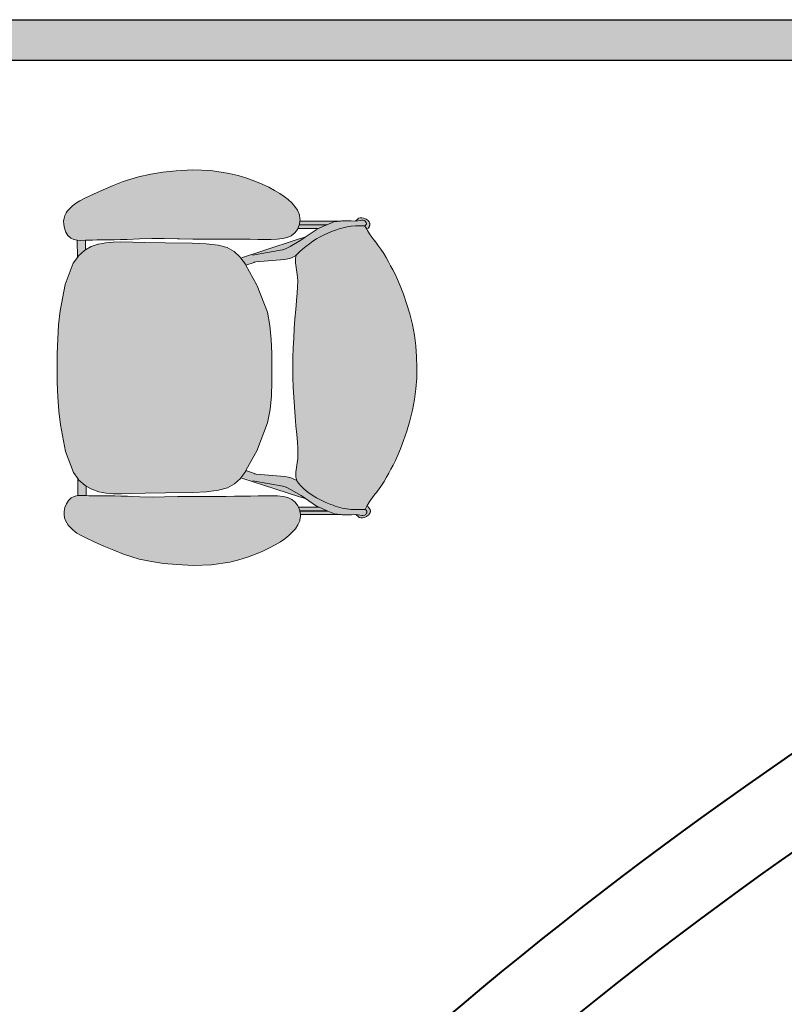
# Model space of a CAD drawing. Header units: millimetres. Extents: x 31882 to 271790, y -35693 to 24917.
# Tile 75 of 256: x 47780 to 49203, y 19249 to 21083. Entities that reach past the tile are written whole.
import ezdxf

# ---------------------------------------------------------------- set-up
doc = ezdxf.new("R2010")
doc.units = ezdxf.units.MM
doc.header["$MEASUREMENT"] = 0
doc.layers.add('0-MSC-MCP', color=3, linetype='Continuous')
doc.layers.add('03 Partition', color=7, linetype='Continuous', lineweight=25, true_color=0x2776bb)
for name, color, linetype, lineweight in [('08_Hatch', 140, 'Continuous', 9), ('Furniture', 14, 'Continuous', 9), ('WALL', 7, 'Continuous', 40)]:
    doc.layers.add(name, color=color, linetype=linetype, lineweight=lineweight)

# ---------------------------------------------------------------- blocks, each defined once
blk = doc.blocks.new('Chieftain Chair pl')
at = {"layer": 'Furniture'}
h = blk.add_hatch(color=255, dxfattribs=at)
h.dxf.hatch_style = 1
edge = h.paths.add_edge_path()
edge.add_spline(control_points=[(51.457, 17.242), (52.226, 18.008), (53.5, 19.747), (54.172, 21.948), (54.225, 23.28), (54.214, 23.58), (54.208, 23.763)], knot_values=[0, 0, 0, 0, 3.256951, 6.354725, 6.706975, 7.254861, 7.254861, 7.254861, 7.254861], degree=3, periodic=0)
edge.add_line((54.208, 23.761), (54.053, 23.851))
edge.add_line((54.053, 23.851), (53.883, 23.945))
edge.add_line((53.883, 23.945), (53.775, 24.004))
edge.add_line((53.775, 24.004), (53.461, 24.198))
edge.add_line((53.461, 24.198), (53.126, 24.443))
edge.add_line((53.126, 24.443), (52.764, 24.72))
edge.add_line((52.764, 24.72), (52.655, 24.8))
edge.add_line((52.655, 24.8), (52.377, 25.012))
edge.add_line((52.377, 25.012), (51.975, 25.3))
edge.add_line((51.975, 25.3), (51.577, 25.557))
edge.add_line((51.577, 25.557), (51.183, 25.79))
edge.add_line((51.183, 25.79), (50.792, 26.006))
edge.add_line((50.792, 26.006), (50.405, 26.215))
edge.add_line((50.405, 26.215), (50.02, 26.424))
edge.add_line((50.02, 26.424), (49.598, 26.641))
edge.add_line((49.598, 26.641), (49.098, 26.875))
edge.add_line((49.098, 26.875), (48.478, 27.135))
edge.add_line((48.478, 27.135), (47.697, 27.428))
edge.add_line((47.697, 27.428), (46.797, 27.732))
edge.add_line((46.797, 27.732), (45.816, 28.023))
edge.add_line((45.816, 28.023), (44.796, 28.276))
edge.add_line((44.796, 28.276), (43.777, 28.468))
edge.add_line((43.777, 28.468), (42.758, 28.602))
edge.add_line((42.758, 28.602), (41.74, 28.68))
edge.add_line((41.74, 28.68), (40.721, 28.705))
edge.add_line((40.721, 28.705), (39.703, 28.68))
edge.add_line((39.703, 28.68), (38.684, 28.602))
edge.add_line((38.684, 28.602), (37.665, 28.468))
edge.add_line((37.665, 28.468), (36.646, 28.276))
edge.add_line((36.646, 28.276), (35.626, 28.023))
edge.add_line((35.626, 28.023), (34.646, 27.732))
edge.add_line((34.646, 27.732), (33.745, 27.428))
edge.add_line((33.745, 27.428), (32.965, 27.135))
edge.add_line((32.965, 27.135), (32.345, 26.875))
edge.add_line((32.345, 26.875), (31.844, 26.641))
edge.add_line((31.844, 26.641), (31.422, 26.424))
edge.add_line((31.422, 26.424), (31.038, 26.215))
edge.add_line((31.038, 26.215), (30.65, 26.006))
edge.add_line((30.65, 26.006), (30.259, 25.79))
edge.add_line((30.259, 25.79), (29.865, 25.557))
edge.add_line((29.865, 25.557), (29.467, 25.3))
edge.add_line((29.467, 25.3), (29.065, 25.012))
edge.add_line((29.065, 25.012), (28.787, 24.8))
edge.add_line((28.787, 24.8), (28.678, 24.72))
edge.add_line((28.678, 24.72), (28.316, 24.443))
edge.add_line((28.316, 24.443), (27.981, 24.198))
edge.add_line((27.981, 24.198), (27.667, 24.004))
edge.add_line((27.667, 24.004), (27.508, 23.917))
edge.add_line((27.508, 23.917), (27.389, 23.851))
edge.add_line((27.389, 23.851), (27.202, 23.744))
edge.add_spline(control_points=[(27.202, 23.742), (27.191, 23.476), (27.168, 22.965), (27.191, 22.451), (27.219, 22.208)], knot_values=[0, 0, 0, 0, 0.799978, 1.535578, 1.535578, 1.535578, 1.535578], degree=3, periodic=0)
edge.add_spline(control_points=[(27.219, 22.208), (27.219, 22.208), (27.287, 21.617), (27.823, 19.804), (28.843, 18.037), (29.867, 17.276)], knot_values=[1.535578, 1.535578, 1.535578, 1.535578, 2.429825, 3.324073, 7.205889, 7.205889, 7.205889, 7.205889], degree=3, periodic=0)
edge.add_line((29.867, 17.276), (29.969, 17.247))
edge.add_line((29.969, 17.247), (29.97, 17.245))
edge.add_line((29.97, 17.245), (30.294, 17.153))
edge.add_line((30.294, 17.153), (30.744, 17.149))
edge.add_line((30.744, 17.149), (31.195, 17.215))
edge.add_line((31.195, 17.215), (31.64, 17.298))
edge.add_line((31.64, 17.298), (32.072, 17.346))
edge.add_line((32.072, 17.346), (32.525, 17.361))
edge.add_line((32.525, 17.361), (33.034, 17.348))
edge.add_line((33.034, 17.348), (33.62, 17.31))
edge.add_line((33.62, 17.31), (34.341, 17.251))
edge.add_line((34.341, 17.251), (34.357, 17.249))
edge.add_line((34.357, 17.249), (35.177, 17.176))
edge.add_line((35.177, 17.176), (36.062, 17.099))
edge.add_line((36.062, 17.099), (36.984, 17.028))
edge.add_line((36.984, 17.028), (37.912, 16.971))
edge.add_line((37.912, 16.971), (38.846, 16.929))
edge.add_line((38.846, 16.929), (39.795, 16.897))
edge.add_line((39.795, 16.897), (40.721, 16.885))
edge.add_line((40.721, 16.885), (41.647, 16.897))
edge.add_line((41.647, 16.897), (42.597, 16.929))
edge.add_line((42.597, 16.929), (43.53, 16.971))
edge.add_line((43.53, 16.971), (44.459, 17.028))
edge.add_line((44.459, 17.028), (45.38, 17.099))
edge.add_line((45.38, 17.099), (46.266, 17.176))
edge.add_line((46.266, 17.176), (47.085, 17.249))
edge.add_line((47.085, 17.249), (47.101, 17.251))
edge.add_line((47.101, 17.251), (47.822, 17.31))
edge.add_line((47.822, 17.31), (48.408, 17.348))
edge.add_line((48.408, 17.348), (48.917, 17.361))
edge.add_line((48.917, 17.361), (49.37, 17.346))
edge.add_line((49.37, 17.346), (49.802, 17.298))
edge.add_line((49.802, 17.298), (50.247, 17.215))
edge.add_line((50.247, 17.215), (50.698, 17.149))
edge.add_line((50.698, 17.149), (51.149, 17.153))
edge.add_line((51.149, 17.153), (51.394, 17.224))
edge.add_line((51.394, 17.224), (51.457, 17.242))
h.paths.add_polyline_path([(52.599, 7.334), (52.536, 8.639), (52.401, 9.787), (52.163, 10.654), (51.797, 11.322), (51.276, 11.87), (51.153, 11.959), (50.573, 12.381), (50.472, 12.436), (48.584, 13.482), (48.501, 13.512), (45.996, 14.467), (44.718, 14.715), (43.405, 14.843), (42.069, 14.888), (40.721, 14.891), (39.374, 14.888), (38.038, 14.843), (36.725, 14.715), (35.446, 14.467), (32.942, 13.512), (32.859, 13.482), (30.87, 12.381), (30.235, 11.92), (30.167, 11.87), (29.645, 11.322), (29.279, 10.654), (29.042, 9.787), (28.906, 8.639), (28.844, 7.334), (28.817, 4.75), (28.784, 2.808), (28.728, 0.54), (28.735, -0.214), (28.791, -0.918), (28.927, -1.613), (28.929, -1.623), (29.161, -2.289), (29.468, -2.827), (29.524, -2.924), (30.045, -3.503), (30.204, -3.618), (30.753, -4.013), (32.774, -4.782), (35.291, -5.261), (36.621, -5.409), (37.974, -5.504), (39.344, -5.555), (40.721, -5.57), (42.099, -5.555), (43.468, -5.504), (44.822, -5.409), (46.151, -5.261), (48.668, -4.782), (50.689, -4.013), (51.238, -3.618), (51.397, -3.503), (51.919, -2.924), (51.974, -2.827), (52.282, -2.289), (52.513, -1.623), (52.515, -1.613), (52.651, -0.918), (52.707, -0.214), (52.715, 0.54), (52.658, 2.808), (52.625, 4.75)])
h.paths.add_polyline_path([(28.503, 13.56), (28.513, 14.235), (28.512, 14.858), (28.493, 15.42), (28.436, 15.934), (28.335, 16.373), (28.16, 16.756), (27.892, 17.084), (27.551, 17.34), (27.41, 17.4), (27.158, 17.508), (27.078, 17.535), (27.044, 17.541), (26.707, 17.592), (26.643, 17.601), (26.539, 17.585), (26.528, 17.584), (26.215, 17.536), (26.122, 17.521), (25.73, 17.351), (25.366, 17.105), (25.037, 16.811), (24.711, 16.475), (24.412, 16.098), (24.126, 15.67), (23.84, 15.18), (23.542, 14.62), (23.24, 13.99), (22.947, 13.296), (22.671, 12.54), (22.422, 11.724), (22.209, 10.868), (21.929, 9.099), (21.878, 7.371), (21.964, 5.815), (22.089, 4.526), (22.257, 3.382), (22.509, 2.209), (22.979, 0.744), (23.343, -0.184), (23.752, -1.158), (24.16, -2.078), (24.521, -2.847), (24.788, -3.367), (24.987, -3.701), (25.142, -3.914), (25.28, -4.067), (25.424, -4.225), (25.586, -4.387), (25.759, -4.535), (25.955, -4.669), (26.188, -4.789), (26.448, -4.878), (26.74, -4.924), (27.062, -4.915), (27.417, -4.838), (27.769, -4.7), (28.085, -4.506), (28.332, -4.262), (28.345, -4.246), (28.49, -3.959), (28.558, -3.639), (28.558, -3.618), (28.573, -3.294), (28.559, -2.827), (28.551, -2.565), (28.541, -2.174), (28.542, -2.172), (28.535, -1.745), (28.528, -1.265), (28.523, -0.718), (28.516, -0.124), (28.505, 0.494), (28.487, 1.116), (28.432, 2.308), (28.398, 3.467), (28.415, 4.643), (28.443, 5.923), (28.444, 6.124), (28.461, 7.375), (28.466, 8.937), (28.465, 10.531), (28.467, 11.32), (28.474, 12.093), (28.488, 12.843)])
edge = h.paths.add_edge_path()
edge.add_spline(control_points=[(29.867, 17.276), (28.843, 18.037), (27.823, 19.804), (27.287, 21.617), (27.219, 22.208), (27.219, 22.208)], knot_values=[1.535578, 1.535578, 1.535578, 1.535578, 5.417395, 6.311642, 7.205889, 7.205889, 7.205889, 7.205889], degree=3, periodic=0)
edge.add_spline(control_points=[(27.219, 22.208), (27.191, 22.451), (27.168, 22.965), (27.191, 23.476), (27.202, 23.742)], knot_values=[0, 0, 0, 0, 0.7356, 1.535578, 1.535578, 1.535578, 1.535578], degree=3, periodic=0)
edge.add_line((27.202, 23.742), (27.201, 23.744))
edge.add_line((27.201, 23.744), (27.158, 23.802))
edge.add_line((27.158, 23.802), (27.144, 23.811))
edge.add_line((27.144, 23.811), (27.014, 23.9))
edge.add_line((27.014, 23.9), (26.991, 23.913))
edge.add_line((26.991, 23.913), (26.967, 23.922))
edge.add_line((26.967, 23.922), (26.939, 23.924))
edge.add_line((26.939, 23.924), (26.912, 23.922))
edge.add_line((26.912, 23.922), (26.888, 23.913))
edge.add_line((26.888, 23.913), (26.865, 23.9))
edge.add_line((26.865, 23.9), (26.839, 23.882))
edge.add_line((26.839, 23.882), (26.721, 23.802))
edge.add_line((26.721, 23.802), (26.645, 23.699))
edge.add_line((26.645, 23.699), (26.604, 23.571))
edge.add_line((26.604, 23.571), (26.604, 23.436))
edge.add_line((26.604, 23.436), (26.706, 22.868))
edge.add_line((26.706, 22.868), (26.695, 22.464))
edge.add_line((26.695, 22.464), (26.695, 22.32))
edge.add_line((26.695, 22.32), (26.694, 21.727))
edge.add_line((26.694, 21.727), (26.694, 21.571))
edge.add_line((26.694, 21.571), (26.707, 21.471))
edge.add_line((26.707, 21.471), (26.789, 20.814))
edge.add_line((26.789, 20.814), (26.835, 20.656))
edge.add_line((26.835, 20.656), (27.044, 20.186))
edge.add_line((27.044, 20.186), (27.073, 20.122))
edge.add_line((27.073, 20.122), (27.41, 19.363))
edge.add_line((27.41, 19.363), (27.519, 19.118))
edge.add_line((27.519, 19.118), (28.239, 18.067))
edge.add_line((28.239, 18.067), (28.403, 17.495))
edge.add_line((28.403, 17.495), (29.513, 14.064))
edge.add_line((29.513, 14.064), (30.169, 12.099))
edge.add_line((30.169, 12.099), (30.235, 11.92))
edge.add_line((30.235, 11.92), (30.87, 12.381))
edge.add_line((30.87, 12.381), (30.912, 12.404))
edge.add_line((30.912, 12.404), (30.63, 13.233))
edge.add_line((30.63, 13.233), (30.581, 13.376))
edge.add_line((30.581, 13.376), (30.581, 13.384))
edge.add_line((30.581, 13.384), (30.347, 16.108))
edge.add_line((30.347, 16.108), (30.246, 16.591))
edge.add_line((30.246, 16.591), (30.188, 16.782))
edge.add_line((30.188, 16.782), (29.97, 17.245))
edge.add_line((29.97, 17.245), (29.968, 17.247))
edge.add_line((29.968, 17.247), (29.867, 17.276))
h.paths.add_polyline_path([(27.41, 19.363), (27.073, 20.122), (27.073, 17.537), (27.158, 17.508), (27.41, 17.4)], flags=17)
h.paths.add_polyline_path([(27.044, 20.186), (26.835, 20.656), (26.789, 20.814), (26.707, 21.471), (26.707, 17.592), (27.044, 17.541)], flags=17)
h.paths.add_polyline_path([(27.395, 24.067), (27.361, 24.102), (27.328, 24.131), (27.296, 24.155), (27.266, 24.175), (27.237, 24.191), (27.209, 24.205), (27.181, 24.217), (27.155, 24.227), (27.129, 24.234), (27.103, 24.24), (27.078, 24.244), (27.053, 24.246), (27.028, 24.247), (27.004, 24.246), (26.979, 24.244), (26.954, 24.24), (26.928, 24.234), (26.902, 24.227), (26.875, 24.217), (26.848, 24.205), (26.82, 24.191), (26.791, 24.175), (26.76, 24.154), (26.728, 24.129), (26.693, 24.098), (26.656, 24.059), (26.616, 24.011), (26.574, 23.953), (26.527, 23.883), (26.44, 23.64), (26.385, 23.49), (26.385, 23.33), (26.44, 23.18), (26.543, 23.057), (26.656, 22.923), (26.702, 22.888), (26.604, 23.436), (26.604, 23.571), (26.645, 23.699), (26.721, 23.802), (26.839, 23.882), (26.878, 23.91), (26.912, 23.922), (26.939, 23.924), (26.967, 23.922), (26.991, 23.913), (27.014, 23.9), (27.144, 23.811), (27.158, 23.802), (27.201, 23.744), (27.389, 23.851), (27.508, 23.917), (27.469, 23.975), (27.431, 24.025)])
h.paths.add_polyline_path([(59.513, 9.099), (59.233, 10.868), (59.021, 11.724), (58.772, 12.54), (58.496, 13.296), (58.202, 13.99), (57.901, 14.62), (57.602, 15.18), (57.317, 15.67), (57.03, 16.098), (56.731, 16.475), (56.405, 16.811), (56.077, 17.105), (55.713, 17.351), (55.32, 17.521), (55.228, 17.536), (54.915, 17.584), (54.799, 17.601), (54.667, 17.581), (54.368, 17.536), (54.284, 17.508), (53.891, 17.34), (53.55, 17.084), (53.283, 16.756), (53.108, 16.373), (53.006, 15.934), (52.949, 15.42), (52.93, 14.858), (52.929, 14.235), (52.939, 13.56), (52.954, 12.843), (52.968, 12.093), (52.975, 11.32), (52.977, 10.531), (52.976, 8.937), (52.981, 7.375), (52.998, 6.124), (52.999, 5.923), (53.028, 4.643), (53.045, 3.467), (53.011, 2.308), (52.955, 1.116), (52.938, 0.494), (52.927, -0.124), (52.92, -0.718), (52.914, -1.265), (52.908, -1.745), (52.9, -2.172), (52.902, -2.174), (52.891, -2.565), (52.883, -2.827), (52.87, -3.294), (52.885, -3.639), (52.952, -3.959), (53.098, -4.246), (53.111, -4.262), (53.357, -4.506), (53.673, -4.7), (54.026, -4.838), (54.38, -4.915), (54.703, -4.924), (54.994, -4.878), (55.254, -4.789), (55.487, -4.669), (55.683, -4.535), (55.856, -4.387), (56.018, -4.225), (56.163, -4.067), (56.3, -3.914), (56.456, -3.701), (56.655, -3.367), (56.922, -2.847), (57.283, -2.078), (57.691, -1.158), (58.1, -0.184), (58.463, 0.744), (58.933, 2.209), (59.185, 3.382), (59.354, 4.526), (59.478, 5.815), (59.564, 7.371)])
h.paths.add_polyline_path([(52.87, -3.294), (52.883, -2.827), (51.974, -2.827), (51.919, -2.924), (51.397, -3.503), (51.238, -3.618), (52.884, -3.618)])
h.paths.add_polyline_path([(29.524, -2.924), (29.468, -2.827), (28.559, -2.827), (28.573, -3.294), (28.558, -3.618), (30.204, -3.618), (30.045, -3.503)])
edge = h.paths.add_edge_path()
edge.add_line((53.854, 19.118), (53.963, 19.363))
edge.add_line((53.963, 19.363), (54.301, 20.122))
edge.add_line((54.301, 20.122), (54.329, 20.186))
edge.add_line((54.329, 20.186), (54.539, 20.656))
edge.add_line((54.539, 20.656), (54.585, 20.814))
edge.add_line((54.585, 20.814), (54.667, 21.471))
edge.add_line((54.667, 21.471), (54.679, 21.571))
edge.add_line((54.679, 21.571), (54.679, 21.727))
edge.add_line((54.679, 21.727), (54.678, 22.32))
edge.add_line((54.678, 22.32), (54.678, 22.464))
edge.add_line((54.678, 22.464), (54.667, 22.885))
edge.add_line((54.667, 22.885), (54.671, 22.888))
edge.add_line((54.671, 22.888), (54.728, 23.308))
edge.add_line((54.728, 23.308), (54.769, 23.436))
edge.add_line((54.769, 23.436), (54.769, 23.571))
edge.add_line((54.769, 23.571), (54.729, 23.699))
edge.add_line((54.729, 23.699), (54.653, 23.802))
edge.add_line((54.653, 23.802), (54.558, 23.866))
edge.add_line((54.558, 23.866), (54.541, 23.877))
edge.add_line((54.541, 23.877), (54.527, 23.887))
edge.add_line((54.527, 23.887), (54.516, 23.894))
edge.add_line((54.516, 23.894), (54.508, 23.9))
edge.add_line((54.508, 23.9), (54.501, 23.904))
edge.add_line((54.501, 23.904), (54.495, 23.907))
edge.add_line((54.495, 23.907), (54.491, 23.91))
edge.add_line((54.491, 23.91), (54.487, 23.912))
edge.add_line((54.487, 23.912), (54.483, 23.913))
edge.add_line((54.483, 23.913), (54.48, 23.915))
edge.add_line((54.48, 23.915), (54.476, 23.916))
edge.add_line((54.476, 23.916), (54.473, 23.917))
edge.add_line((54.473, 23.917), (54.47, 23.918))
edge.add_line((54.47, 23.918), (54.467, 23.919))
edge.add_line((54.467, 23.919), (54.464, 23.92))
edge.add_line((54.464, 23.92), (54.46, 23.921))
edge.add_line((54.46, 23.921), (54.457, 23.921))
edge.add_line((54.457, 23.921), (54.454, 23.922))
edge.add_line((54.454, 23.922), (54.451, 23.922))
edge.add_line((54.451, 23.922), (54.447, 23.923))
edge.add_line((54.447, 23.923), (54.444, 23.923))
edge.add_line((54.444, 23.923), (54.441, 23.923))
edge.add_line((54.441, 23.923), (54.437, 23.923))
edge.add_line((54.437, 23.923), (54.434, 23.923))
edge.add_line((54.434, 23.923), (54.43, 23.923))
edge.add_line((54.43, 23.923), (54.427, 23.923))
edge.add_line((54.427, 23.923), (54.424, 23.923))
edge.add_line((54.424, 23.923), (54.42, 23.923))
edge.add_line((54.42, 23.923), (54.417, 23.922))
edge.add_line((54.417, 23.922), (54.414, 23.922))
edge.add_line((54.414, 23.922), (54.41, 23.921))
edge.add_line((54.41, 23.921), (54.407, 23.921))
edge.add_line((54.407, 23.921), (54.404, 23.92))
edge.add_line((54.404, 23.92), (54.401, 23.919))
edge.add_line((54.401, 23.919), (54.398, 23.918))
edge.add_line((54.398, 23.918), (54.395, 23.917))
edge.add_line((54.395, 23.917), (54.391, 23.916))
edge.add_line((54.391, 23.916), (54.388, 23.915))
edge.add_line((54.388, 23.915), (54.385, 23.913))
edge.add_line((54.385, 23.913), (54.381, 23.912))
edge.add_line((54.381, 23.912), (54.377, 23.91))
edge.add_line((54.377, 23.91), (54.373, 23.907))
edge.add_line((54.373, 23.907), (54.367, 23.904))
edge.add_line((54.367, 23.904), (54.361, 23.9))
edge.add_line((54.361, 23.9), (54.353, 23.895))
edge.add_line((54.353, 23.895), (54.344, 23.889))
edge.add_line((54.344, 23.889), (54.332, 23.88))
edge.add_line((54.332, 23.88), (54.317, 23.87))
edge.add_line((54.317, 23.87), (54.229, 23.812))
edge.add_line((54.229, 23.812), (54.215, 23.802))
edge.add_line((54.215, 23.802), (54.192, 23.77))
edge.add_line((54.192, 23.77), (54.208, 23.763))
edge.add_spline(control_points=[(54.208, 23.763), (54.214, 23.58), (54.225, 23.28), (54.172, 21.948), (53.5, 19.747), (52.226, 18.008), (51.457, 17.242)], knot_values=[0, 0, 0, 0, 0.547886, 0.900137, 3.99791, 7.254861, 7.254861, 7.254861, 7.254861], degree=3, periodic=0)
edge.add_spline(control_points=[(51.457, 17.242), (51.423, 17.208), (51.389, 17.175), (51.355, 17.142)], knot_values=[7.254861, 7.254861, 7.254861, 7.254861, 7.397388, 7.397388, 7.397388, 7.397388], degree=3, periodic=0)
edge.add_line((51.355, 17.142), (51.185, 16.782))
edge.add_line((51.185, 16.782), (51.127, 16.591))
edge.add_line((51.127, 16.591), (51.026, 16.108))
edge.add_line((51.026, 16.108), (50.793, 13.384))
edge.add_line((50.793, 13.384), (50.792, 13.376))
edge.add_line((50.792, 13.376), (50.744, 13.233))
edge.add_line((50.744, 13.233), (50.472, 12.436))
edge.add_line((50.472, 12.436), (50.573, 12.381))
edge.add_line((50.573, 12.381), (51.153, 11.959))
edge.add_line((51.153, 11.959), (51.204, 12.099))
edge.add_line((51.204, 12.099), (51.861, 14.064))
edge.add_line((51.861, 14.064), (52.97, 17.495))
edge.add_line((52.97, 17.495), (53.134, 18.067))
edge.add_line((53.134, 18.067), (53.854, 19.118))
h.paths.add_polyline_path([(54.301, 20.122), (53.963, 19.363), (53.963, 17.371), (54.301, 17.515)], flags=17)
h.paths.add_polyline_path([(54.667, 21.471), (54.585, 20.814), (54.539, 20.656), (54.329, 20.186), (54.329, 17.523), (54.368, 17.536), (54.667, 17.581)], flags=17)
h = blk.add_hatch(color=255, dxfattribs=at)
h.dxf.hatch_style = 1
h.paths.add_polyline_path([(54.533, 23.883), (54.558, 23.866), (54.653, 23.802), (54.729, 23.699), (54.769, 23.571), (54.769, 23.436), (54.728, 23.308), (54.671, 22.888), (54.717, 22.923), (54.831, 23.057), (54.934, 23.18), (54.988, 23.33), (54.988, 23.49), (54.934, 23.64), (54.846, 23.883), (54.717, 24.085), (54.655, 24.129), (54.599, 24.165), (54.549, 24.192), (54.503, 24.212), (54.46, 24.225), (54.42, 24.234), (54.382, 24.238), (54.345, 24.239), (54.308, 24.238), (54.27, 24.234), (54.23, 24.225), (54.187, 24.212), (54.141, 24.192), (54.09, 24.165), (54.035, 24.129), (53.973, 24.085), (53.883, 23.945), (54.053, 23.851), (54.192, 23.77), (54.215, 23.802), (54.229, 23.812), (54.317, 23.87), (54.345, 23.89), (54.372, 23.907), (54.396, 23.918), (54.42, 23.923), (54.446, 23.924), (54.47, 23.919), (54.492, 23.909), (54.511, 23.898)])
for p, q in [((35.626, 28.023), (36.646, 28.276)), ((36.646, 28.276), (37.665, 28.468)), ((37.665, 28.468), (38.684, 28.602)), ((38.684, 28.602), (39.703, 28.68)), ((39.703, 28.68), (40.721, 28.705)), ((40.721, 28.705), (41.74, 28.68)), ((41.74, 28.68), (42.758, 28.602)), ((42.758, 28.602), (43.777, 28.468)), ((43.777, 28.468), (44.796, 28.276)), ((44.796, 28.276), (45.816, 28.023)), ((32.965, 27.135), (33.745, 27.428)), ((33.745, 27.428), (34.646, 27.732)), ((34.646, 27.732), (35.626, 28.023)), ((45.816, 28.023), (46.797, 27.732)), ((46.797, 27.732), (47.697, 27.428)), ((47.697, 27.428), (48.478, 27.135)), ((31.038, 26.215), (31.422, 26.424)), ((31.422, 26.424), (31.844, 26.641)), ((31.844, 26.641), (32.345, 26.875)), ((32.345, 26.875), (32.965, 27.135)), ((48.478, 27.135), (49.098, 26.875)), ((49.098, 26.875), (49.598, 26.641)), ((49.598, 26.641), (50.02, 26.424)), ((50.02, 26.424), (50.405, 26.215)), ((29.467, 25.3), (29.865, 25.557)), ((29.865, 25.557), (30.259, 25.79)), ((30.259, 25.79), (30.65, 26.006)), ((30.65, 26.006), (31.038, 26.215)), ((50.405, 26.215), (50.792, 26.006)), ((50.792, 26.006), (51.183, 25.79)), ((51.183, 25.79), (51.577, 25.557)), ((51.577, 25.557), (51.975, 25.3)), ((27.981, 24.198), (28.316, 24.443)), ((28.316, 24.443), (28.678, 24.72)), ((28.674, 24.714), (28.787, 24.8)), ((28.678, 24.72), (28.787, 24.8)), ((28.787, 24.8), (29.065, 25.012)), ((29.065, 25.012), (29.467, 25.3)), ((51.975, 25.3), (52.377, 25.012)), ((52.377, 25.012), (52.655, 24.8)), ((52.655, 24.8), (52.764, 24.72)), ((52.655, 24.8), (52.768, 24.714)), ((52.764, 24.72), (53.126, 24.443)), ((53.126, 24.443), (53.461, 24.198)), ((26.385, 23.49), (26.44, 23.64)), ((26.385, 23.33), (26.385, 23.49)), ((26.527, 23.883), (26.44, 23.64)), ((26.645, 23.699), (26.604, 23.571)), ((26.604, 23.571), (26.604, 23.436)), ((26.721, 23.802), (26.645, 23.699)), ((26.839, 23.882), (26.721, 23.802)), ((26.839, 23.882), (26.865, 23.9)), ((26.888, 23.913), (26.865, 23.9)), ((26.888, 23.913), (26.912, 23.922)), ((26.912, 23.922), (26.939, 23.924)), ((26.939, 23.924), (26.967, 23.922)), ((26.967, 23.922), (26.991, 23.913)), ((26.991, 23.913), (27.014, 23.9)), ((27.144, 23.811), (27.014, 23.9)), ((27.158, 23.802), (27.144, 23.811)), ((27.158, 23.802), (27.201, 23.744)), ((27.201, 23.744), (27.389, 23.851)), ((27.201, 23.744), (27.202, 23.742)), ((27.389, 23.851), (27.508, 23.917)), ((27.508, 23.917), (27.667, 24.004)), ((27.667, 24.004), (27.981, 24.198)), ((53.461, 24.198), (53.775, 24.004)), ((53.775, 24.004), (53.883, 23.945)), ((53.973, 24.085), (53.883, 23.945)), ((53.883, 23.945), (54.053, 23.851)), ((54.053, 23.851), (54.192, 23.77)), ((54.192, 23.77), (54.215, 23.802)), ((54.192, 23.77), (54.208, 23.763)), ((54.229, 23.812), (54.215, 23.802)), ((54.317, 23.87), (54.229, 23.812)), ((54.653, 23.802), (54.558, 23.866)), ((54.729, 23.699), (54.653, 23.802)), ((54.846, 23.883), (54.717, 24.085)), ((54.769, 23.571), (54.729, 23.699)), ((54.769, 23.436), (54.769, 23.571)), ((54.934, 23.64), (54.846, 23.883)), ((54.934, 23.64), (54.988, 23.49)), ((54.988, 23.49), (54.988, 23.33)), ((26.44, 23.18), (26.385, 23.33)), ((26.543, 23.057), (26.44, 23.18)), ((26.656, 22.923), (26.543, 23.057)), ((26.604, 23.436), (26.702, 22.888)), ((26.656, 22.923), (26.702, 22.888)), ((26.695, 22.464), (26.706, 22.863)), ((26.706, 22.863), (26.702, 22.888)), ((54.668, 22.863), (54.671, 22.888)), ((54.668, 22.863), (54.678, 22.464)), ((54.728, 23.308), (54.671, 22.888)), ((54.671, 22.888), (54.717, 22.923)), ((54.831, 23.057), (54.717, 22.923)), ((54.728, 23.308), (54.769, 23.436)), ((54.934, 23.18), (54.831, 23.057)), ((54.988, 23.33), (54.934, 23.18)), ((26.694, 21.727), (26.695, 22.32)), ((26.694, 21.571), (26.694, 21.727)), ((26.695, 22.32), (26.695, 22.464)), ((27.219, 22.208), (27.218, 22.213)), ((54.678, 22.464), (54.678, 22.32)), ((54.679, 21.727), (54.678, 22.32)), ((54.679, 21.727), (54.679, 21.571)), ((26.707, 21.471), (26.694, 21.571)), ((26.789, 20.814), (26.707, 21.471)), ((26.707, 17.592), (26.707, 21.471)), ((26.835, 20.656), (26.789, 20.814)), ((27.044, 20.186), (26.835, 20.656)), ((54.539, 20.656), (54.329, 20.186)), ((54.585, 20.814), (54.539, 20.656)), ((54.667, 21.471), (54.585, 20.814)), ((54.679, 21.571), (54.667, 21.471)), ((54.667, 21.471), (54.667, 17.581)), ((27.044, 17.541), (27.044, 20.186)), ((27.073, 20.122), (27.044, 20.186)), ((27.073, 20.122), (27.073, 17.536)), ((27.41, 19.363), (27.073, 20.122)), ((54.301, 20.122), (53.963, 19.363)), ((54.329, 20.186), (54.301, 20.122)), ((54.301, 17.513), (54.301, 20.122)), ((54.329, 20.186), (54.329, 17.523)), ((27.519, 19.118), (27.41, 19.363)), ((27.41, 19.363), (27.41, 17.4)), ((28.239, 18.067), (27.519, 19.118)), ((53.854, 19.118), (53.134, 18.067)), ((53.963, 19.363), (53.854, 19.118)), ((53.963, 19.363), (53.963, 17.371)), ((28.239, 18.067), (28.403, 17.495)), ((28.518, 17.66), (28.239, 18.067)), ((53.134, 18.067), (52.856, 17.66)), ((52.97, 17.495), (53.134, 18.067)), ((25.037, 16.811), (25.366, 17.105)), ((25.366, 17.105), (25.73, 17.351)), ((26.122, 17.521), (25.73, 17.351)), ((26.215, 17.536), (26.122, 17.521)), ((26.215, 17.536), (26.528, 17.584)), ((26.539, 17.585), (26.528, 17.584)), ((26.643, 17.601), (26.539, 17.585)), ((26.643, 17.601), (26.707, 17.592)), ((26.707, 17.592), (27.044, 17.541)), ((27.044, 17.541), (27.073, 17.536)), ((27.073, 17.536), (27.074, 17.536)), ((27.074, 17.536), (27.158, 17.508)), ((27.158, 17.508), (27.41, 17.4)), ((27.41, 17.4), (27.551, 17.34)), ((27.551, 17.34), (27.892, 17.084)), ((27.892, 17.084), (28.16, 16.756)), ((28.403, 17.495), (29.513, 14.064)), ((29.118, 16.658), (28.518, 17.66)), ((29.867, 17.276), (29.968, 17.247)), ((29.97, 17.245), (29.968, 17.247)), ((29.97, 17.245), (30.188, 16.782)), ((29.97, 17.245), (30.294, 17.153)), ((30.294, 17.153), (30.744, 17.149)), ((30.744, 17.149), (31.195, 17.215)), ((31.195, 17.215), (31.64, 17.298)), ((31.64, 17.298), (32.072, 17.346)), ((32.072, 17.346), (32.525, 17.361)), ((32.525, 17.361), (33.034, 17.348)), ((33.62, 17.31), (33.034, 17.348)), ((33.62, 17.31), (34.341, 17.251)), ((34.341, 17.251), (34.357, 17.249)), ((34.357, 17.249), (35.177, 17.176)), ((35.177, 17.176), (36.062, 17.099)), ((36.062, 17.099), (36.984, 17.028)), ((36.984, 17.028), (37.912, 16.971)), ((37.912, 16.971), (38.846, 16.929)), ((39.795, 16.897), (38.846, 16.929)), ((39.795, 16.897), (40.721, 16.885)), ((40.721, 16.885), (41.647, 16.897)), ((41.647, 16.897), (42.597, 16.929)), ((42.597, 16.929), (43.53, 16.971)), ((43.53, 16.971), (44.459, 17.028)), ((44.459, 17.028), (45.38, 17.099)), ((45.38, 17.099), (46.266, 17.176)), ((46.266, 17.176), (47.085, 17.249)), ((47.085, 17.249), (47.101, 17.251)), ((47.101, 17.251), (47.822, 17.31)), ((47.822, 17.31), (48.408, 17.348)), ((48.408, 17.348), (48.917, 17.361)), ((48.917, 17.361), (49.37, 17.346)), ((49.37, 17.346), (49.802, 17.298)), ((49.802, 17.298), (50.247, 17.215)), ((50.247, 17.215), (50.698, 17.149)), ((50.698, 17.149), (51.149, 17.153)), ((51.149, 17.153), (51.394, 17.224)), ((51.185, 16.782), (51.394, 17.224)), ((51.394, 17.224), (51.457, 17.242)), ((51.861, 14.064), (52.97, 17.495)), ((52.856, 17.66), (52.255, 16.658)), ((53.283, 16.756), (53.55, 17.084)), ((53.55, 17.084), (53.891, 17.34)), ((53.891, 17.34), (53.963, 17.371)), ((53.963, 17.371), (54.284, 17.508)), ((54.284, 17.508), (54.301, 17.513)), ((54.301, 17.513), (54.329, 17.523)), ((54.329, 17.523), (54.368, 17.536)), ((54.368, 17.536), (54.667, 17.581)), ((54.667, 17.581), (54.799, 17.601)), ((54.903, 17.585), (54.799, 17.601)), ((54.903, 17.585), (54.915, 17.584)), ((54.915, 17.584), (55.228, 17.536)), ((55.32, 17.521), (55.228, 17.536)), ((55.713, 17.351), (55.32, 17.521)), ((55.713, 17.351), (56.077, 17.105)), ((56.405, 16.811), (56.077, 17.105)), ((24.126, 15.67), (24.412, 16.098)), ((24.412, 16.098), (24.711, 16.475)), ((24.711, 16.475), (25.037, 16.811)), ((28.16, 16.756), (28.335, 16.373)), ((28.335, 16.373), (28.436, 15.934)), ((29.118, 16.658), (29.336, 16.217)), ((29.336, 16.217), (29.422, 15.916)), ((29.336, 16.217), (29.345, 16.199)), ((30.246, 16.591), (30.188, 16.782)), ((30.246, 16.591), (30.347, 16.108)), ((30.347, 16.108), (30.581, 13.384)), ((50.793, 13.384), (51.026, 16.108)), ((51.026, 16.108), (51.127, 16.591)), ((51.185, 16.782), (51.127, 16.591)), ((51.952, 15.916), (52.038, 16.217)), ((52.029, 16.199), (52.038, 16.217)), ((52.038, 16.217), (52.255, 16.658)), ((53.006, 15.934), (53.108, 16.373)), ((53.108, 16.373), (53.283, 16.756)), ((56.405, 16.811), (56.731, 16.475)), ((56.731, 16.475), (57.03, 16.098)), ((57.03, 16.098), (57.317, 15.67)), ((23.542, 14.62), (23.84, 15.18)), ((23.84, 15.18), (24.126, 15.67)), ((28.493, 15.42), (28.436, 15.934)), ((28.493, 15.42), (28.512, 14.858)), ((29.422, 15.916), (29.948, 13.067)), ((51.425, 13.067), (51.952, 15.916)), ((52.93, 14.858), (52.949, 15.42)), ((52.949, 15.42), (53.006, 15.934)), ((57.317, 15.67), (57.602, 15.18)), ((57.602, 15.18), (57.901, 14.62)), ((23.24, 13.99), (23.542, 14.62)), ((28.513, 14.235), (28.503, 13.56)), ((28.512, 14.858), (28.513, 14.235)), ((32.942, 13.512), (35.446, 14.467)), ((35.446, 14.467), (36.725, 14.715)), ((36.725, 14.715), (38.038, 14.843)), ((38.038, 14.843), (39.374, 14.888)), ((39.374, 14.888), (40.721, 14.891)), ((40.721, 14.891), (42.069, 14.888)), ((42.069, 14.888), (43.405, 14.843)), ((43.405, 14.843), (44.718, 14.715)), ((44.718, 14.715), (45.996, 14.467)), ((48.501, 13.512), (45.996, 14.467)), ((52.929, 14.235), (52.93, 14.858)), ((52.939, 13.56), (52.929, 14.235)), ((57.901, 14.62), (58.202, 13.99)), ((22.671, 12.54), (22.947, 13.296)), ((22.947, 13.296), (23.24, 13.99)), ((28.503, 13.56), (28.488, 12.843)), ((29.513, 14.064), (30.169, 12.099)), ((30.63, 13.233), (30.581, 13.384)), ((30.581, 13.384), (30.581, 13.376)), ((30.581, 13.376), (30.63, 13.233)), ((30.581, 13.376), (30.597, 13.199)), ((30.597, 13.188), (30.597, 13.199)), ((30.63, 13.233), (30.912, 12.404)), ((32.859, 13.482), (30.912, 12.404)), ((32.942, 13.512), (32.859, 13.482)), ((48.584, 13.482), (48.501, 13.512)), ((50.472, 12.436), (48.584, 13.482)), ((50.472, 12.436), (50.744, 13.233)), ((50.793, 13.384), (50.744, 13.233)), ((50.744, 13.233), (50.792, 13.376)), ((50.776, 13.199), (50.792, 13.376)), ((50.776, 13.188), (50.776, 13.199)), ((50.792, 13.376), (50.793, 13.384)), ((51.861, 14.064), (51.204, 12.099)), ((52.954, 12.843), (52.939, 13.56)), ((58.202, 13.99), (58.496, 13.296)), ((58.496, 13.296), (58.772, 12.54)), ((22.422, 11.724), (22.671, 12.54)), ((28.488, 12.843), (28.474, 12.093)), ((30.87, 12.381), (30.235, 11.92)), ((30.912, 12.404), (30.87, 12.381)), ((50.573, 12.381), (50.472, 12.436)), ((51.153, 11.959), (50.573, 12.381)), ((52.968, 12.093), (52.954, 12.843)), ((58.772, 12.54), (59.021, 11.724)), ((22.209, 10.868), (22.422, 11.724)), ((28.467, 11.32), (28.465, 10.531)), ((28.474, 12.093), (28.467, 11.32)), ((29.645, 11.322), (29.279, 10.654)), ((30.167, 11.87), (29.645, 11.322)), ((30.235, 11.92), (30.167, 11.87)), ((30.235, 11.92), (30.169, 12.099)), ((51.153, 11.959), (51.204, 12.099)), ((51.276, 11.87), (51.153, 11.959)), ((51.797, 11.322), (51.276, 11.87)), ((52.163, 10.654), (51.797, 11.322)), ((52.975, 11.32), (52.968, 12.093)), ((52.977, 10.531), (52.975, 11.32)), ((59.021, 11.724), (59.233, 10.868)), ((21.929, 9.099), (22.209, 10.868)), ((28.465, 10.531), (28.466, 8.937)), ((29.279, 10.654), (29.042, 9.787)), ((52.401, 9.787), (52.163, 10.654)), ((52.976, 8.937), (52.977, 10.531)), ((59.233, 10.868), (59.513, 9.099)), ((29.042, 9.787), (28.906, 8.639)), ((52.536, 8.639), (52.401, 9.787)), ((21.878, 7.371), (21.929, 9.099)), ((28.466, 8.937), (28.461, 7.375)), ((28.906, 8.639), (28.844, 7.334)), ((52.599, 7.334), (52.536, 8.639)), ((52.981, 7.375), (52.976, 8.937)), ((59.513, 9.099), (59.564, 7.371)), ((21.964, 5.815), (21.878, 7.371)), ((28.461, 7.375), (28.444, 6.124)), ((28.844, 7.334), (28.817, 4.75)), ((52.599, 7.334), (52.625, 4.75)), ((52.998, 6.124), (52.981, 7.375)), ((59.564, 7.371), (59.478, 5.815)), ((22.089, 4.526), (21.964, 5.815)), ((28.443, 5.923), (28.415, 4.643)), ((28.444, 6.124), (28.441, 5.923)), ((28.444, 6.124), (28.443, 5.923)), ((52.999, 5.923), (52.998, 6.124)), ((53.001, 5.923), (52.998, 6.124)), ((53.028, 4.643), (52.999, 5.923)), ((59.478, 5.815), (59.354, 4.526)), ((28.784, 2.808), (28.817, 4.75)), ((52.625, 4.75), (52.658, 2.808)), ((22.257, 3.382), (22.089, 4.526)), ((28.415, 4.643), (28.398, 3.467)), ((53.045, 3.467), (53.028, 4.643)), ((59.354, 4.526), (59.185, 3.382)), ((22.509, 2.209), (22.257, 3.382)), ((28.432, 2.308), (28.398, 3.467)), ((53.011, 2.308), (53.045, 3.467)), ((59.185, 3.382), (58.933, 2.209)), ((22.979, 0.744), (22.509, 2.209)), ((28.487, 1.116), (28.432, 2.308)), ((28.728, 0.54), (28.784, 2.808)), ((52.658, 2.808), (52.715, 0.54)), ((53.011, 2.308), (52.955, 1.116)), ((58.933, 2.209), (58.463, 0.744)), ((28.505, 0.494), (28.487, 1.116)), ((52.955, 1.116), (52.938, 0.494)), ((23.343, -0.184), (22.979, 0.744)), ((28.516, -0.124), (28.505, 0.494)), ((28.728, 0.54), (28.735, -0.193)), ((52.707, -0.193), (52.715, 0.54)), ((52.938, 0.494), (52.927, -0.124)), ((58.463, 0.744), (58.1, -0.184)), ((23.752, -1.158), (23.343, -0.184)), ((28.523, -0.718), (28.516, -0.124)), ((28.528, -1.265), (28.523, -0.718)), ((28.735, -0.193), (28.734, -0.198)), ((28.734, -0.198), (28.791, -0.918)), ((28.927, -1.613), (28.791, -0.918)), ((52.515, -1.613), (52.651, -0.918)), ((52.651, -0.918), (52.708, -0.198)), ((52.708, -0.198), (52.707, -0.193)), ((52.92, -0.718), (52.914, -1.265)), ((52.927, -0.124), (52.92, -0.718)), ((58.1, -0.184), (57.691, -1.158)), ((24.16, -2.078), (23.752, -1.158)), ((28.535, -1.745), (28.528, -1.265)), ((28.542, -2.172), (28.535, -1.745)), ((28.927, -1.613), (28.929, -1.623)), ((29.161, -2.289), (28.929, -1.623)), ((52.282, -2.289), (52.513, -1.623)), ((52.513, -1.623), (52.515, -1.613)), ((52.908, -1.745), (52.9, -2.172)), ((52.914, -1.265), (52.908, -1.745)), ((57.691, -1.158), (57.283, -2.078)), ((24.521, -2.847), (24.16, -2.078)), ((28.541, -2.174), (28.542, -2.172)), ((28.551, -2.565), (28.541, -2.174)), ((28.559, -2.827), (28.551, -2.565)), ((29.468, -2.827), (29.161, -2.289)), ((52.282, -2.289), (51.974, -2.827)), ((52.891, -2.565), (52.883, -2.827)), ((52.902, -2.174), (52.891, -2.565)), ((52.9, -2.172), (52.902, -2.174)), ((57.283, -2.078), (56.922, -2.847)), ((24.788, -3.367), (24.521, -2.847)), ((24.987, -3.701), (24.788, -3.367)), ((25.142, -3.914), (24.987, -3.701)), ((28.558, -3.639), (28.49, -3.959)), ((28.573, -3.294), (28.558, -3.618)), ((28.558, -3.618), (28.558, -3.639)), ((28.558, -3.618), (30.204, -3.618)), ((28.559, -2.827), (29.468, -2.827)), ((28.573, -3.294), (28.559, -2.827)), ((29.524, -2.924), (29.468, -2.827)), ((30.045, -3.503), (29.524, -2.924)), ((30.204, -3.618), (30.045, -3.503)), ((30.753, -4.013), (30.204, -3.618)), ((51.238, -3.618), (50.689, -4.013)), ((51.397, -3.503), (51.238, -3.618)), ((52.884, -3.618), (51.238, -3.618)), ((51.919, -2.924), (51.397, -3.503)), ((51.974, -2.827), (51.919, -2.924)), ((51.974, -2.827), (52.883, -2.827)), ((52.87, -3.294), (52.883, -2.827)), ((52.884, -3.618), (52.87, -3.294)), ((52.883, -2.827), (52.9, -2.827)), ((52.885, -3.639), (52.884, -3.618)), ((52.885, -3.618), (52.902, -3.618)), ((52.952, -3.959), (52.885, -3.639)), ((56.456, -3.701), (56.3, -3.914)), ((56.655, -3.367), (56.456, -3.701)), ((56.922, -2.847), (56.655, -3.367)), ((25.28, -4.067), (25.142, -3.914)), ((25.424, -4.225), (25.28, -4.067)), ((25.424, -4.225), (25.586, -4.387)), ((25.586, -4.387), (25.759, -4.535)), ((25.759, -4.535), (25.955, -4.669)), ((25.955, -4.669), (26.188, -4.789)), ((28.085, -4.506), (27.769, -4.7)), ((28.332, -4.262), (28.085, -4.506)), ((28.345, -4.246), (28.332, -4.262)), ((28.49, -3.959), (28.345, -4.246)), ((32.774, -4.782), (30.753, -4.013)), ((50.689, -4.013), (48.668, -4.782)), ((53.098, -4.246), (52.952, -3.959)), ((53.111, -4.262), (53.098, -4.246)), ((53.357, -4.506), (53.111, -4.262)), ((53.673, -4.7), (53.357, -4.506)), ((55.487, -4.669), (55.254, -4.789)), ((55.487, -4.669), (55.683, -4.535)), ((55.683, -4.535), (55.856, -4.387)), ((56.018, -4.225), (55.856, -4.387)), ((56.163, -4.067), (56.018, -4.225)), ((56.3, -3.914), (56.163, -4.067)), ((26.448, -4.878), (26.188, -4.789)), ((26.74, -4.924), (26.448, -4.878)), ((27.062, -4.915), (26.74, -4.924)), ((27.417, -4.838), (27.062, -4.915)), ((27.769, -4.7), (27.417, -4.838)), ((35.291, -5.261), (32.774, -4.782)), ((36.621, -5.409), (35.291, -5.261)), ((37.974, -5.504), (36.621, -5.409)), ((39.344, -5.555), (37.974, -5.504)), ((40.721, -5.57), (39.344, -5.555)), ((42.099, -5.555), (40.721, -5.57)), ((43.468, -5.504), (42.099, -5.555)), ((44.822, -5.409), (43.468, -5.504)), ((46.151, -5.261), (44.822, -5.409)), ((48.668, -4.782), (46.151, -5.261)), ((54.026, -4.838), (53.673, -4.7)), ((54.38, -4.915), (54.026, -4.838)), ((54.703, -4.924), (54.38, -4.915)), ((54.994, -4.878), (54.703, -4.924)), ((55.254, -4.789), (54.994, -4.878))]:
    blk.add_line(p, q, dxfattribs=at)
for points in [[(27.508, 23.917), (27.469, 23.975), (27.431, 24.025), (27.395, 24.067), (27.361, 24.102), (27.328, 24.131), (27.296, 24.155), (27.266, 24.175), (27.237, 24.191), (27.209, 24.205), (27.181, 24.217), (27.155, 24.227), (27.129, 24.234), (27.103, 24.24), (27.078, 24.244), (27.053, 24.246), (27.028, 24.247), (27.004, 24.246), (26.979, 24.244), (26.954, 24.24), (26.928, 24.234), (26.902, 24.227), (26.875, 24.217), (26.848, 24.205), (26.82, 24.191), (26.791, 24.175), (26.76, 24.154), (26.728, 24.129), (26.693, 24.098), (26.656, 24.059), (26.616, 24.011), (26.574, 23.953), (26.527, 23.883)], [(54.717, 24.085), (54.655, 24.129), (54.599, 24.165), (54.549, 24.192), (54.503, 24.212), (54.46, 24.225), (54.42, 24.234), (54.382, 24.238), (54.345, 24.239), (54.308, 24.238), (54.27, 24.234), (54.23, 24.225), (54.187, 24.212), (54.141, 24.192), (54.09, 24.165), (54.035, 24.129), (53.973, 24.085)], [(54.317, 23.87), (54.332, 23.88), (54.344, 23.889), (54.353, 23.895), (54.361, 23.9), (54.367, 23.904), (54.373, 23.907), (54.377, 23.91), (54.381, 23.912), (54.385, 23.913), (54.388, 23.915), (54.391, 23.916), (54.395, 23.917), (54.398, 23.918), (54.401, 23.919), (54.404, 23.92), (54.407, 23.921), (54.41, 23.921), (54.414, 23.922), (54.417, 23.922), (54.42, 23.923), (54.424, 23.923), (54.427, 23.923), (54.43, 23.923), (54.434, 23.923), (54.437, 23.923), (54.441, 23.923), (54.444, 23.923), (54.447, 23.923), (54.451, 23.922), (54.454, 23.922), (54.457, 23.921), (54.46, 23.921), (54.464, 23.92), (54.467, 23.919), (54.47, 23.918), (54.473, 23.917), (54.476, 23.916), (54.48, 23.915), (54.483, 23.913), (54.487, 23.912), (54.491, 23.91), (54.495, 23.907), (54.501, 23.904), (54.508, 23.9), (54.516, 23.894), (54.527, 23.887), (54.541, 23.877), (54.558, 23.866)]]:
    blk.add_lwpolyline(points, dxfattribs=at)
for points, knots in [([(27.202, 23.742), (27.191, 23.476), (27.168, 22.965), (27.217, 21.853), (27.823, 19.804), (28.843, 18.037), (29.867, 17.276)], [0, 0, 0, 0, 0.799978, 1.535578, 3.324073, 7.205889, 7.205889, 7.205889, 7.205889]), ([(54.208, 23.763), (54.214, 23.58), (54.225, 23.28), (54.172, 21.948), (53.5, 19.747), (52.197, 17.969), (51.389, 17.175), (51.355, 17.142)], [0, 0, 0, 0, 0.547886, 0.900137, 3.99791, 7.254861, 7.397388, 7.397388, 7.397388, 7.397388])]:
    blk.add_open_spline(points, degree=3, knots=knots, dxfattribs=at)
blk = doc.blocks.new('twetet')
at = {"xscale": -0.7695000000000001, "yscale": 0.7695000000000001, "zscale": 0.7695000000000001, "rotation": 270.0988824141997}
blk.add_blockref('Chieftain Chair pl', (1719126.682, -78567.859), dxfattribs=at)
blk = doc.blocks.new('tsf H external wall')
at = {"layer": '0-MSC-MCP', "ltscale": 0.25}
h = blk.add_hatch(color=141, dxfattribs=at)
h.dxf.hatch_style = 1
h.paths.add_polyline_path([(1716442.635, -78125.105), (1716442.635, -78685.262), (1716439.635, -78685.262), (1716439.635, -78125.105)])
at = {"layer": '03 Partition', "ltscale": 0.25}
blk.add_line((1716442.635, -78188.418), (1716442.635, -78685.262), dxfattribs=at)
blk.add_lwpolyline([(1716442.635, -78125.105), (1716442.635, -78685.262), (1716439.635, -78685.262), (1716439.635, -78125.105)], close=True, dxfattribs=at)

msp = doc.modelspace()

# ---------------------------------------------------------------- linework, layer by layer
at = {"layer": 'WALL', "color": 2}
for radius, start, end in [(7777.1, 89.85369, 134.67625), (7626.2, 89.37712, 134.60131)]:
    msp.add_arc((53610.3, 13298), radius, start, end, dxfattribs=at)

# ---------------------------------------------------------------- block references
at = {"layer": '08_Hatch', "ltscale": 0.25, "xscale": 25.4, "yscale": 25.4, "zscale": 25.4, "rotation": 90}
msp.add_blockref('tsf H external wall', (-1944961.7, -43576560.3), dxfattribs=at)
at = {"layer": 'Furniture', "xscale": 25.4, "yscale": 25.4, "zscale": 25.4}
msp.add_blockref('twetet', (-43617858.2, 2015262), dxfattribs=at)

doc.saveas('drawing.dxf')
